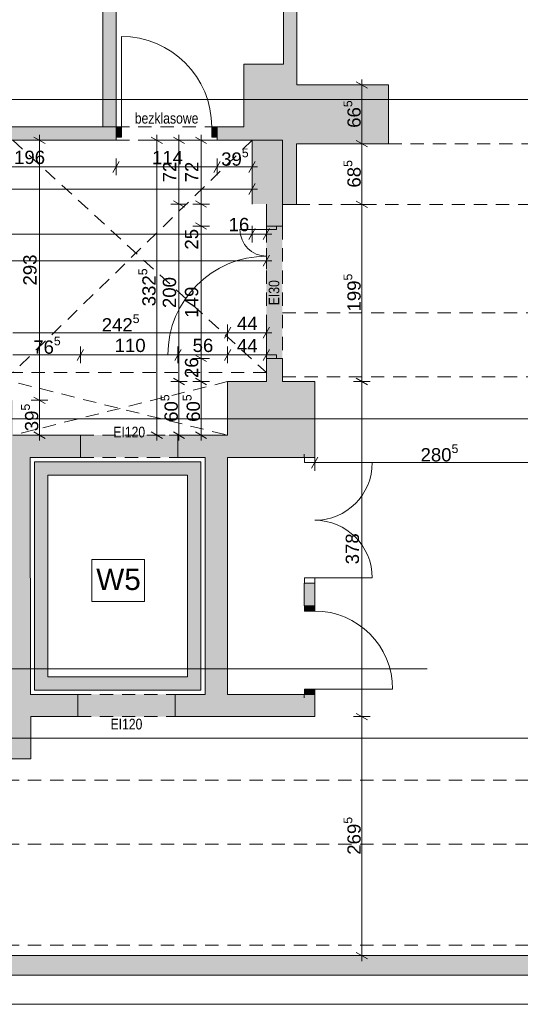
# Paper-space layout 'A-10 INWENTARYZACJA - PIĘTRO 7' of a CAD drawing. Header units: millimetres. Extents: x 0 to 420, y 0 to 297.
# Tile 3 of 8: x 131 to 187, y 111 to 222. Entities that reach past the tile are written whole.
import ezdxf
from ezdxf.xclip import XClip

# ---------------------------------------------------------------- set-up
doc = ezdxf.new("R2010")
doc.units = ezdxf.units.MM
doc.header["$MEASUREMENT"] = 0
doc.header["$XCLIPFRAME"] = 0
for name, pattern in [('ACAD_ISO03W100', [300, 120, -180]), ('DASHDOTX2', [1000, 500, -250, 0, -250]), ('Przer. długie kreski', [2.5, 1.5, -1]), ('PRZERYWANA_DU_A', [550, 350, -200])]:
    doc.linetypes.add(name, pattern=pattern)
for name, color, linetype, lineweight in [('0_Nr_pióra__2', 8, 'Continuous', 13), ('A_linie przekroju_Nr_pióra__1', 7, 'Continuous', 20), ('A_opis pomieszczeń_Nr_pióra__1', 7, 'Continuous', 20), ('A_winda_Nr_pióra__1', 7, 'Continuous', 20), ('A_wymiary_Nr_pióra__1', 7, 'Continuous', 20), ('A_wymiary_Nr_pióra__2', 8, 'Continuous', 13), ('A_ściany_Nr_pióra__1', 7, 'Continuous', 20), ('Drzwi Archicad_Nr_pióra__1', 7, 'Continuous', 20)]:
    doc.layers.add(name, color=color, linetype=linetype, lineweight=lineweight)
for name, color, linetype, lineweight, true_color in [('A_osie_Nr_pióra__16', 7, 'Continuous', 5, 0x0f0f0f), ('A_ppoż_Nr_pióra__8', 7, 'Continuous', 13, 0x4c4c4c), ('A_sufit_Nr_pióra__4', 7, 'Continuous', 18, 0x4b4b4b), ('A_ściany_Nr_pióra__10', 7, 'Continuous', 13, 0x4b4b4b)]:
    doc.layers.add(name, color=color, linetype=linetype, lineweight=lineweight, true_color=true_color)
for name, color, linetype in [('A_podrys', 7, 'Continuous'), ('A_ppoż', 7, 'Continuous'), ('A_winda', 7, 'Continuous'), ('A_ściany', 7, 'Continuous'), ('Drzwi Archicad', 7, 'Continuous')]:
    doc.layers.add(name, color=color, linetype=linetype)
doc.styles.add('STYL_AUTOMATYCZNY_1', font='arial.ttf')
doc.styles.add('STYL_AUTOMATYCZNY_2', font='ARIALN.TTF')
doc.styles.add('STYL_AUTOMATYCZNY_4', font='arial.ttf')

# ---------------------------------------------------------------- blocks, each defined once
blk = doc.blocks.new('Rysunek_1_1', base_point=(-1581.69, -268.27))
at = {"layer": 'A_ppoż', "linetype": 'Continuous', "lineweight": 0, "true_color": 0x121212}
for points in [[(158.42, 183.62), (160.22, 183.62), (160.22, 198.54), (158.42, 198.54)], [(148.43, 174.97), (137.43, 174.97), (137.43, 172.47), (148.43, 172.47)], [(148.12, 145.74), (137.12, 145.74), (137.12, 143.24), (148.12, 143.24)]]:
    blk.add_hatch(color=250, dxfattribs=at).paths.add_polyline_path(points)
at = {"layer": 'A_winda', "linetype": 'Continuous', "lineweight": 0, "true_color": 0xfdfdfd}
h = blk.add_hatch(color=7, dxfattribs=at)
h.paths.add_polyline_path([(132.26, 171.97), (132.26, 146.24), (151.01, 146.24), (151.01, 171.97)])
h.paths.add_polyline_path([(149.51, 170.47), (149.51, 147.74), (133.76, 147.74), (133.76, 170.47)], flags=0)
at = {"layer": 'A_ściany', "linetype": 'Continuous', "lineweight": 0, "true_color": 0x000000}
for points in [[(161.86, 216.81), (161.86, 265.98), (160.36, 265.98), (160.36, 216.81)], [(139.95, 236.21), (139.95, 209.72), (141.45, 209.72), (141.45, 236.21)], [(161.86, 216.81), (155.87, 216.81), (155.87, 208.22), (160.22, 208.22), (160.22, 201.02), (160.22, 200.99), (161.82, 200.99), (161.82, 207.82), (172.18, 207.82), (172.18, 214.46), (161.86, 214.46)], [(141.45, 209.72), (121.85, 209.72), (121.85, 208.22), (141.45, 208.22)], [(155.87, 209.72), (152.85, 209.72), (152.85, 208.22), (155.87, 208.22)], [(156.8, 208.22), (156.8, 201.02), (160.22, 201.02), (160.22, 208.22)], [(158.42, 201.02), (158.42, 198.54), (160.22, 198.54), (160.22, 201.02)], [(158.42, 181.02), (160.22, 181.02), (160.22, 183.62), (158.42, 183.62)], [(154.02, 181.02), (154.02, 174.97), (151.51, 174.97), (151.51, 172.47), (163.86, 172.47), (163.86, 181.02)], [(125.6, 174.62), (129.03, 174.62), (129.07, 171.98), (131.74, 172.01), (131.74, 172.47), (132.22, 172.47), (132.22, 174.97), (129.8, 174.97), (129.8, 178.9), (125.6, 178.9)], [(132.22, 174.97), (132.22, 172.47), (137.43, 172.47), (137.43, 174.97)], [(151.51, 174.97), (148.43, 174.97), (148.43, 172.47), (151.51, 172.47)], [(151.51, 172.47), (151.51, 145.74), (154.01, 145.74), (154.01, 172.47)], [(129.07, 171.98), (129.42, 142.47), (131.84, 138.47), (131.74, 172.01)], [(163.86, 158.27), (162.66, 158.27), (162.66, 155.74), (163.86, 155.74)], [(131.81, 145.74), (131.82, 143.24), (137.12, 143.24), (137.12, 145.74)], [(162.66, 145.74), (148.12, 145.74), (148.12, 143.24), (163.86, 143.24)], [(162.66, 145.74), (163.86, 143.24), (163.86, 145.74)], [(129.42, 142.47), (125.83, 142.47), (125.83, 138.47), (131.84, 138.47)], [(287.5, 116.3), (63.78, 116.3), (63.78, 114.1), (287.5, 114.1)]]:
    blk.add_hatch(color=18, dxfattribs=at).paths.add_polyline_path(points)
at = {"layer": 'Drzwi Archicad', "linetype": 'Continuous', "lineweight": 0, "true_color": 0xfdfdfd}
for points in [[(141.45, 209.72), (141.45, 208.57), (142.05, 208.57), (142.05, 209.72)], [(152.85, 208.57), (152.85, 209.72), (152.25, 209.72), (152.25, 208.57)], [(162.71, 155.74), (162.71, 155.14), (163.86, 155.14), (163.86, 155.74)], [(163.86, 145.74), (163.86, 146.34), (162.71, 146.34), (162.71, 145.74)]]:
    blk.add_hatch(color=7, dxfattribs=at).paths.add_polyline_path(points)
at = {"layer": '0_Nr_pióra__2', "color": 8, "linetype": 'PRZERYWANA_DU_A', "lineweight": 13, "flags": 128}
for points in [[(45.44, 110.81), (160.44, 110.81)], [(160.44, 110.81), (195.44, 110.81)]]:
    blk.add_lwpolyline(points, dxfattribs=at)
at = {"layer": 'A_linie przekroju_Nr_pióra__1', "color": 7, "linetype": 'ACAD_ISO03W100', "lineweight": 20}
blk.add_line((56.54, 148.64), (287.5, 148.64), dxfattribs=at)
at = {"layer": 'A_opis pomieszczeń_Nr_pióra__1', "color": 7, "linetype": 'Continuous', "lineweight": 20}
for p, q in [((144.65, 160.97), (138.71, 160.97)), ((138.71, 160.97), (138.71, 156.2)), ((144.65, 156.2), (144.65, 160.97)), ((138.71, 156.2), (144.65, 156.2))]:
    blk.add_line(p, q, dxfattribs=at)
at = {"layer": 'A_osie_Nr_pióra__16', "color": 250, "linetype": 'DASHDOTX2', "lineweight": 5, "true_color": 0x0f0f0f}
for p, q in [((287.5, 212.81), (63.3, 212.81)), ((287.5, 176.81), (63.3, 176.81)), ((287.5, 140.81), (63.3, 140.81))]:
    blk.add_line(p, q, dxfattribs=at)
at = {"layer": 'A_sufit_Nr_pióra__4', "color": 251, "linetype": 'Przer. długie kreski', "lineweight": 18, "true_color": 0x4b4b4b}
for p, q in [((129.8, 208.22), (158.42, 182.02)), ((156.8, 208.22), (129.8, 182.02)), ((158.42, 182.02), (125.6, 182.02)), ((125.6, 182.02), (154.01, 174.97)), ((154.04, 181.02), (129.8, 174.97))]:
    blk.add_line(p, q, dxfattribs=at)
at = {"layer": 'A_winda_Nr_pióra__1', "color": 7, "linetype": 'PRZERYWANA_DU_A', "lineweight": 20, "flags": 128}
for points in [[(132.26, 171.97), (151.01, 171.97), (151.01, 146.24), (132.26, 146.24)], [(149.51, 170.47), (149.51, 147.74), (133.76, 147.74), (133.76, 170.47)]]:
    blk.add_lwpolyline(points, close=True, dxfattribs=at)
at = {"layer": 'A_wymiary_Nr_pióra__1', "color": 7, "linetype": 'Continuous', "lineweight": 20}
for p, q in [((169.81, 214.1), (168.56, 214.82)), ((133.43, 207.86), (132.18, 208.58)), ((146.67, 207.86), (145.42, 208.58)), ((149.17, 207.86), (147.92, 208.58)), ((151.67, 207.86), (150.42, 208.58)), ((168.56, 208.18), (169.81, 207.46)), ((141.81, 205.84), (141.09, 204.59)), ((153.21, 205.84), (152.49, 204.59)), ((156.44, 204.59), (157.16, 205.84)), ((156.44, 202.09), (157.16, 203.34)), ((147.92, 201.38), (149.17, 200.66)), ((150.42, 201.38), (151.67, 200.66)), ((168.56, 201.35), (169.81, 200.63)), ((150.42, 198.9), (151.67, 198.18)), ((157.16, 198.26), (156.44, 197.01)), ((158.06, 197.01), (158.78, 198.26)), ((158.06, 194.01), (158.78, 195.26)), ((154.4, 187.14), (153.68, 185.89)), ((158.06, 185.89), (158.78, 187.14)), ((137.79, 184.64), (137.07, 183.39)), ((148.79, 184.64), (148.07, 183.39)), ((154.4, 184.64), (153.68, 183.39)), ((158.06, 183.39), (158.78, 184.64)), ((150.42, 183.98), (151.67, 183.26)), ((147.92, 181.38), (149.17, 180.66)), ((150.42, 181.38), (151.67, 180.66)), ((168.56, 181.38), (169.81, 180.66)), ((132.18, 179.26), (133.43, 178.54)), ((132.18, 175.33), (133.43, 174.61)), ((145.42, 175.33), (146.67, 174.61)), ((147.92, 175.33), (149.17, 174.61)), ((150.42, 175.33), (151.67, 174.61)), ((164.22, 172.5), (163.5, 171.25)), ((168.56, 143.6), (169.81, 142.88)), ((168.56, 116.66), (169.81, 115.94))]:
    blk.add_line(p, q, dxfattribs=at)
at = {"layer": 'A_wymiary_Nr_pióra__2', "color": 8, "linetype": 'Continuous', "lineweight": 13}
for p, q in [((170.12, 214.46), (168.25, 214.46)), ((169.18, 214.46), (169.18, 215.07)), ((169.18, 207.82), (169.18, 214.46)), ((132.8, 208.22), (132.8, 208.83)), ((146.04, 208.22), (146.04, 208.83)), ((148.54, 208.22), (148.54, 208.83)), ((151.04, 208.22), (151.04, 208.83)), ((133.74, 208.22), (131.87, 208.22)), ((132.8, 178.9), (132.8, 208.22)), ((146.98, 208.22), (145.11, 208.22)), ((146.04, 174.97), (146.04, 208.22)), ((149.48, 208.22), (147.61, 208.22)), ((148.54, 201.02), (148.54, 208.22)), ((151.98, 208.22), (150.11, 208.22)), ((151.04, 201.02), (151.04, 208.22)), ((170.12, 207.82), (168.25, 207.82)), ((169.18, 200.99), (169.18, 207.82)), ((141.45, 204.28), (141.45, 206.15)), ((152.85, 204.28), (152.85, 206.15)), ((156.8, 204.28), (156.8, 206.15)), ((121.85, 205.22), (141.45, 205.22)), ((141.45, 205.22), (152.85, 205.22)), ((152.85, 205.22), (156.8, 205.22)), ((156.8, 205.22), (157.41, 205.22)), ((156.8, 201.78), (156.8, 203.65)), ((63.44, 202.72), (156.8, 202.72)), ((156.8, 202.72), (157.41, 202.72)), ((149.48, 201.02), (147.61, 201.02)), ((148.54, 181.02), (148.54, 201.02)), ((151.98, 201.02), (150.11, 201.02)), ((151.04, 198.54), (151.04, 201.02)), ((170.12, 200.99), (168.25, 200.99)), ((169.18, 181.02), (169.18, 200.99)), ((63.44, 197.64), (156.8, 197.64)), ((151.98, 198.54), (150.11, 198.54)), ((151.04, 183.62), (151.04, 198.54)), ((156.8, 196.7), (156.8, 198.57)), ((156.8, 197.64), (158.42, 197.64)), ((158.42, 196.7), (158.42, 198.57)), ((158.42, 197.64), (159.03, 197.64)), ((158.42, 193.7), (158.42, 195.57)), ((61.14, 194.64), (158.42, 194.64)), ((158.42, 194.64), (159.03, 194.64)), ((129.8, 186.52), (154.04, 186.52)), ((154.04, 185.58), (154.04, 187.45)), ((154.04, 186.52), (158.42, 186.52)), ((158.42, 185.58), (158.42, 187.45)), ((158.42, 186.52), (159.03, 186.52)), ((137.43, 183.08), (137.43, 184.95)), ((148.43, 183.08), (148.43, 184.95)), ((154.04, 183.08), (154.04, 184.95)), ((158.42, 183.08), (158.42, 184.95)), ((129.8, 184.02), (137.43, 184.02)), ((137.43, 184.02), (148.43, 184.02)), ((148.43, 184.02), (154.04, 184.02)), ((151.98, 183.62), (150.11, 183.62)), ((151.04, 181.02), (151.04, 183.62)), ((154.04, 184.02), (158.42, 184.02)), ((158.42, 184.02), (159.03, 184.02)), ((149.48, 181.02), (147.61, 181.02)), ((148.54, 174.97), (148.54, 181.02)), ((151.98, 181.02), (150.11, 181.02)), ((151.04, 174.97), (151.04, 181.02)), ((170.12, 181.02), (168.25, 181.02)), ((169.18, 143.24), (169.18, 181.02)), ((133.74, 178.9), (131.87, 178.9)), ((132.8, 174.97), (132.8, 178.9)), ((133.74, 174.97), (131.87, 174.97)), ((132.8, 174.36), (132.8, 174.97)), ((146.98, 174.97), (145.11, 174.97)), ((146.04, 174.36), (146.04, 174.97)), ((149.48, 174.97), (147.61, 174.97)), ((148.54, 174.36), (148.54, 174.97)), ((151.98, 174.97), (150.11, 174.97)), ((151.04, 174.36), (151.04, 174.97)), ((163.86, 170.94), (163.86, 172.82)), ((163.25, 171.88), (163.86, 171.88)), ((163.86, 171.88), (191.93, 171.88)), ((170.12, 143.24), (168.25, 143.24)), ((169.18, 116.3), (169.18, 143.24)), ((170.12, 116.3), (168.25, 116.3)), ((169.18, 115.69), (169.18, 116.3))]:
    blk.add_line(p, q, dxfattribs=at)
at = {"layer": 'A_ściany_Nr_pióra__1', "color": 7, "linetype": 'Continuous', "lineweight": 20}
for p, q in [((141.45, 209.72), (140.98, 209.72)), ((141.45, 209.72), (141.45, 208.57)), ((152.85, 209.72), (153.32, 209.72)), ((152.85, 209.72), (152.85, 208.57)), ((141.45, 208.22), (141.08, 208.22)), ((141.45, 208.57), (141.45, 208.22)), ((152.85, 208.57), (152.85, 208.22)), ((152.85, 208.22), (153.22, 208.22)), ((158.42, 198.54), (158.42, 198.91)), ((160.22, 198.54), (160.22, 198.91)), ((158.42, 198.54), (159.57, 198.54)), ((159.57, 198.54), (160.22, 198.54)), ((158.42, 183.62), (158.42, 183.25)), ((158.42, 183.62), (159.57, 183.62)), ((159.57, 183.62), (160.22, 183.62)), ((160.22, 183.62), (160.22, 183.25)), ((137.43, 174.97), (137.43, 172.47)), ((148.43, 174.97), (148.43, 172.47)), ((162.66, 172.47), (162.66, 172.84)), ((162.71, 172.47), (162.66, 172.47)), ((163.86, 172.47), (162.71, 172.47)), ((163.86, 172.47), (163.86, 172.84)), ((162.66, 158.27), (162.66, 157.9)), ((162.71, 158.27), (162.66, 158.27)), ((163.86, 158.27), (162.71, 158.27)), ((163.86, 158.27), (163.86, 157.9)), ((162.66, 155.74), (162.66, 156.11)), ((162.71, 155.74), (162.66, 155.74)), ((163.86, 155.74), (162.71, 155.74)), ((163.86, 155.74), (163.86, 156.21)), ((137.12, 145.74), (137.12, 143.24)), ((148.12, 145.74), (148.12, 143.24)), ((162.66, 145.74), (162.66, 145.37)), ((162.71, 145.74), (162.66, 145.74)), ((163.86, 145.74), (162.71, 145.74)), ((163.86, 145.74), (163.86, 145.27))]:
    blk.add_line(p, q, dxfattribs=at)
at = {"layer": 'A_ściany_Nr_pióra__1', "color": 7, "linetype": 'Continuous', "lineweight": 20, "flags": 128}
for points in [[(161.86, 216.81), (161.86, 265.98)], [(139.95, 236.21), (139.95, 209.72)], [(141.45, 209.72), (141.45, 236.21)], [(160.36, 236.21), (160.36, 216.81)], [(160.36, 216.81), (155.87, 216.81)], [(155.87, 216.81), (155.87, 209.72)], [(161.86, 214.46), (161.86, 216.81)], [(172.18, 214.46), (161.86, 214.46)], [(172.18, 207.82), (172.18, 214.46)], [(141.45, 209.72), (128.1, 209.72)], [(139.95, 209.72), (141.45, 209.72)], [(155.87, 209.72), (152.85, 209.72)], [(121.85, 208.22), (141.45, 208.22)], [(152.85, 208.22), (155.87, 208.22)], [(155.87, 208.22), (160.22, 208.22)], [(156.8, 208.22), (156.8, 201.02)], [(160.22, 201.02), (160.22, 208.22)], [(160.22, 208.22), (160.22, 201.02)], [(161.82, 200.99), (161.82, 207.82)], [(161.82, 207.82), (172.18, 207.82)], [(158.42, 201.02), (158.42, 198.54)], [(160.22, 198.54), (160.22, 201.02)], [(160.22, 201.02), (160.22, 200.99)], [(160.22, 200.99), (161.82, 200.99)], [(158.42, 183.62), (158.42, 181.02)], [(160.22, 181.02), (160.22, 183.62)], [(154.02, 181.02), (154.02, 174.97)], [(158.42, 181.02), (154.02, 181.02)], [(163.86, 181.02), (160.22, 181.02)], [(163.86, 172.47), (163.86, 181.02)], [(132.22, 174.97), (129.8, 174.97)], [(137.43, 174.97), (132.22, 174.97)], [(151.51, 174.97), (148.43, 174.97)], [(154.02, 174.97), (151.51, 174.97)], [(131.74, 172.01), (131.74, 172.47)], [(131.74, 172.47), (132.22, 172.47)], [(132.22, 172.47), (137.43, 172.47)], [(148.43, 172.47), (151.51, 172.47)], [(151.51, 172.47), (151.51, 145.74)], [(154.01, 145.74), (154.01, 172.47)], [(154.01, 172.47), (163.86, 172.47)], [(131.81, 145.74), (131.74, 172.01)], [(162.66, 158.27), (162.66, 155.74)], [(163.86, 155.74), (163.86, 158.27)], [(137.12, 145.74), (131.81, 145.74)], [(151.51, 145.74), (148.12, 145.74)], [(162.66, 145.74), (154.01, 145.74)], [(163.86, 143.24), (163.86, 145.74)], [(131.82, 143.24), (137.12, 143.24)], [(131.84, 138.47), (131.82, 143.24)], [(148.12, 143.24), (163.86, 143.24)], [(125.83, 138.47), (131.84, 138.47)], [(287.5, 116.3), (63.78, 116.3)], [(63.78, 114.1), (287.5, 114.1)]]:
    blk.add_lwpolyline(points, dxfattribs=at)
at = {"layer": 'A_ściany_Nr_pióra__10', "color": 251, "linetype": 'Przer. długie kreski', "lineweight": 13, "true_color": 0x4b4b4b}
for p, q in [((141.45, 209.72), (152.85, 209.72)), ((141.45, 208.22), (152.85, 208.22)), ((161.82, 200.99), (161.82, 207.82)), ((161.82, 207.82), (172.18, 207.82)), ((172.18, 207.82), (191.61, 207.82)), ((160.22, 200.99), (161.82, 200.99)), ((161.82, 200.99), (287.5, 200.99)), ((158.42, 198.54), (158.42, 183.62)), ((160.22, 198.54), (160.22, 183.62)), ((160.22, 188.75), (287.5, 188.75)), ((160.22, 181.56), (287.5, 181.56)), ((137.43, 174.97), (148.43, 174.97)), ((137.43, 172.47), (148.43, 172.47)), ((137.12, 145.74), (148.12, 145.74)), ((137.12, 143.24), (148.12, 143.24)), ((64.01, 136.06), (287.5, 136.06)), ((64.01, 128.86), (287.5, 128.86)), ((64.01, 117.46), (287.5, 117.46))]:
    blk.add_line(p, q, dxfattribs=at)
at = {"layer": 'Drzwi Archicad_Nr_pióra__1', "color": 7, "linetype": 'Continuous', "lineweight": 20}
for p, q in [((142.05, 209.72), (142.05, 219.92)), ((141.45, 209.72), (140.98, 209.72)), ((141.45, 209.72), (140.98, 209.72)), ((141.45, 209.72), (142.05, 209.72)), ((141.45, 208.57), (141.45, 209.72)), ((141.45, 209.72), (141.45, 208.57)), ((141.45, 209.72), (141.45, 208.57)), ((142.05, 209.72), (142.05, 208.57)), ((152.25, 208.57), (152.25, 209.72)), ((152.25, 209.72), (152.85, 209.72)), ((152.85, 209.72), (152.85, 208.57)), ((152.85, 209.72), (152.85, 208.57)), ((152.85, 209.72), (152.85, 208.57)), ((152.85, 209.72), (153.32, 209.72)), ((152.85, 209.72), (153.32, 209.72)), ((141.45, 208.22), (141.08, 208.22)), ((141.45, 208.22), (141.08, 208.22)), ((142.05, 208.57), (141.45, 208.57)), ((141.45, 208.57), (141.45, 208.22)), ((141.45, 208.57), (141.45, 208.22)), ((152.85, 208.57), (152.25, 208.57)), ((152.85, 208.57), (152.85, 208.22)), ((152.85, 208.57), (152.85, 208.22)), ((152.85, 208.22), (153.22, 208.22)), ((152.85, 208.22), (153.22, 208.22)), ((158.42, 198.54), (158.42, 198.91)), ((158.42, 198.54), (158.42, 198.91)), ((160.22, 198.54), (160.22, 198.91)), ((160.22, 198.54), (160.22, 198.91)), ((158.42, 198.14), (155.43, 198.14)), ((158.42, 198.14), (158.42, 198.54)), ((158.42, 198.54), (159.57, 198.54)), ((158.42, 198.54), (159.57, 198.54)), ((158.42, 198.54), (159.57, 198.54)), ((159.57, 198.14), (158.42, 198.14)), ((159.57, 198.54), (159.57, 198.14)), ((159.57, 198.54), (160.22, 198.54)), ((159.57, 198.54), (160.22, 198.54)), ((158.42, 184.02), (147.29, 184.02)), ((158.42, 183.62), (158.42, 184.02)), ((158.42, 184.02), (159.57, 184.02)), ((159.57, 183.62), (158.42, 183.62)), ((158.42, 183.62), (159.57, 183.62)), ((158.42, 183.62), (159.57, 183.62)), ((158.42, 183.62), (158.42, 183.25)), ((158.42, 183.62), (158.42, 183.25)), ((159.57, 184.02), (159.57, 183.62)), ((159.57, 183.62), (160.22, 183.62)), ((159.57, 183.62), (160.22, 183.62)), ((160.22, 183.62), (160.22, 183.25)), ((160.22, 183.62), (160.22, 183.25)), ((137.43, 174.97), (137.43, 172.47)), ((148.43, 174.97), (148.43, 172.47)), ((162.66, 172.47), (162.66, 172.84)), ((162.66, 172.47), (162.66, 172.84)), ((162.71, 172.47), (162.66, 172.47)), ((162.71, 172.47), (162.66, 172.47)), ((162.71, 171.87), (162.71, 172.47)), ((162.71, 172.47), (163.86, 172.47)), ((163.86, 172.47), (162.71, 172.47)), ((163.86, 172.47), (162.71, 172.47)), ((163.86, 172.47), (163.86, 172.84)), ((163.86, 172.47), (163.86, 172.84)), ((163.86, 172.47), (163.86, 171.87)), ((163.86, 171.87), (162.71, 171.87)), ((163.86, 171.87), (170.36, 171.87)), ((162.71, 158.27), (162.71, 158.87)), ((162.71, 158.87), (163.86, 158.87)), ((163.86, 158.87), (163.86, 158.27)), ((163.86, 158.87), (170.36, 158.87)), ((162.71, 158.27), (162.66, 158.27)), ((162.71, 158.27), (162.66, 158.27)), ((162.66, 158.27), (162.66, 157.9)), ((162.66, 158.27), (162.66, 157.9)), ((163.86, 158.27), (162.71, 158.27)), ((163.86, 158.27), (162.71, 158.27)), ((163.86, 158.27), (162.71, 158.27)), ((163.86, 158.27), (163.86, 157.9)), ((163.86, 158.27), (163.86, 157.9)), ((162.66, 155.74), (162.66, 156.11)), ((162.66, 155.74), (162.66, 156.11)), ((162.71, 155.74), (162.66, 155.74)), ((162.71, 155.74), (162.66, 155.74)), ((162.71, 155.74), (162.71, 155.14)), ((163.86, 155.74), (162.71, 155.74)), ((163.86, 155.74), (162.71, 155.74)), ((163.86, 155.74), (162.71, 155.74)), ((163.86, 155.74), (163.86, 156.21)), ((163.86, 155.74), (163.86, 156.21)), ((163.86, 155.14), (163.86, 155.74)), ((162.71, 155.14), (163.86, 155.14)), ((137.12, 145.74), (137.12, 143.24)), ((148.12, 145.74), (148.12, 143.24)), ((162.71, 145.74), (162.66, 145.74)), ((162.71, 145.74), (162.66, 145.74)), ((162.66, 145.74), (162.66, 145.37)), ((162.66, 145.74), (162.66, 145.37)), ((163.86, 146.34), (162.71, 146.34)), ((162.71, 146.34), (162.71, 145.74)), ((162.71, 145.74), (163.86, 145.74)), ((163.86, 145.74), (162.71, 145.74)), ((163.86, 145.74), (162.71, 145.74)), ((163.86, 145.74), (163.86, 146.34)), ((163.86, 146.34), (172.66, 146.34)), ((163.86, 145.74), (163.86, 145.27)), ((163.86, 145.74), (163.86, 145.27))]:
    blk.add_line(p, q, dxfattribs=at)
for centre, radius, start, end in [((142.05, 209.72), 10.2, 0, 90), ((158.42, 198.14), 2.99, 180, 270), ((158.42, 184.02), 11.13, 90, 180), ((163.86, 171.87), 6.5, 270, 0), ((163.86, 158.87), 6.5, 0, 90), ((163.86, 146.34), 8.8, 0, 90)]:
    blk.add_arc(centre, radius, start, end, dxfattribs=at)
at = {"layer": 'A_opis pomieszczeń_Nr_pióra__1', "color": 7, "linetype": 'Continuous', "lineweight": 20, "insert": (139.21, 158.7), "char_height": 2.3999, "attachment_point": 4, "style": 'STYL_AUTOMATYCZNY_1'}
blk.add_mtext('\\A1;{\\pql;\\fArial|b0|i0|c238|p0;\\W1.000000;W5}', dxfattribs=at)
at = {"layer": 'A_ppoż_Nr_pióra__8', "color": 251, "linetype": 'Continuous', "lineweight": 13, "true_color": 0x4c4c4c, "char_height": 1.2, "attachment_point": 5, "style": 'STYL_AUTOMATYCZNY_2'}
for s, insert in [('\\A1;{\\pqc;\\fArial Narrow|b0|i0|c238|p0;\\W1.000000;bezklasowe}', (147.15, 210.69)), ('\\A1;{\\pqc;\\fArial Narrow|b0|i0|c238|p0;\\W1.000000;EI120}', (142.93, 175.31)), ('\\A1;{\\pqc;\\fArial Narrow|b0|i0|c238|p0;\\W1.000000;EI120}', (142.62, 142.39))]:
    blk.add_mtext(s, dxfattribs=dict(at, insert=insert))
at = {"layer": 'A_ppoż_Nr_pióra__8', "color": 251, "linetype": 'Continuous', "lineweight": 13, "true_color": 0x4c4c4c, "insert": (159.28, 191.03), "char_height": 1.2, "attachment_point": 5, "rotation": 90, "style": 'STYL_AUTOMATYCZNY_2'}
blk.add_mtext('\\A1;{\\pqc;\\fArial Narrow|b0|i0|c238|p0;\\W1.000000;EI30}', dxfattribs=at)
at = {"layer": 'A_wymiary_Nr_pióra__1', "color": 7, "linetype": 'Continuous', "lineweight": 20, "char_height": 1.5, "attachment_point": 7, "rotation": 90, "style": 'STYL_AUTOMATYCZNY_1'}
for s, insert in [('\\A1;{\\pql;\\fArial|b0|i0|c238|p0;\\W1.000000;66\\fArial|b0|i0|c238|p0;\\W1.000000;\\A1{\\H.66x;\\S5^  ;}}', (169.49, 209.62)), ('\\A1;{\\pql;\\fArial|b0|i0|c238|p0;\\W1.000000;68\\fArial|b0|i0|c238|p0;\\W1.000000;\\A1{\\H.66x;\\S5^  ;}}', (169.49, 202.88)), ('\\A1;{\\pql;\\fArial|b0|i0|c238|p0;\\W1.000000;332\\fArial|b0|i0|c238|p0;\\W1.000000;\\A1{\\H.66x;\\S5^  ;}}', (146.35, 189.5)), ('\\A1;{\\pql;\\fArial|b0|i0|c238|p0;\\W1.000000;199\\fArial|b0|i0|c238|p0;\\W1.000000;\\A1{\\H.66x;\\S5^  ;}}', (169.49, 188.91)), ('\\A1;{\\pql;\\fArial|b0|i0|c238|p0;\\W1.000000;60\\fArial|b0|i0|c238|p0;\\W1.000000;\\A1{\\H.66x;\\S5^  ;}}', (148.85, 176.47)), ('\\A1;{\\pql;\\fArial|b0|i0|c238|p0;\\W1.000000;60\\fArial|b0|i0|c238|p0;\\W1.000000;\\A1{\\H.66x;\\S5^  ;}}', (151.35, 176.47)), ('\\A1;{\\pql;\\fArial|b0|i0|c238|p0;\\W1.000000;39\\fArial|b0|i0|c238|p0;\\W1.000000;\\A1{\\H.66x;\\S5^  ;}}', (133.11, 175.41)), ('\\A1;{\\pql;\\fArial|b0|i0|c238|p0;\\W1.000000;269\\fArial|b0|i0|c238|p0;\\W1.000000;\\A1{\\H.66x;\\S5^  ;}}', (169.49, 127.67))]:
    blk.add_mtext(s, dxfattribs=dict(at, insert=insert))
at = {"layer": 'A_wymiary_Nr_pióra__1', "color": 7, "linetype": 'Continuous', "lineweight": 20, "char_height": 1.5, "attachment_point": 7, "style": 'STYL_AUTOMATYCZNY_1'}
for s, insert in [('\\A1;{\\pql;\\fArial|b0|i0|c238|p0;\\W1.000000;39\\fArial|b0|i0|c238|p0;\\W1.000000;\\A1{\\H.66x;\\S5^  ;}}', (153.31, 204.91)), ('\\A1;{\\pql;\\fArial|b0|i0|c238|p0;\\W1.000000;242\\fArial|b0|i0|c238|p0;\\W1.000000;\\A1{\\H.66x;\\S5^  ;}}', (139.83, 186.22)), ('\\A1;{\\pql;\\fArial|b0|i0|c238|p0;\\W1.000000;76\\fArial|b0|i0|c238|p0;\\W1.000000;\\A1{\\H.66x;\\S5^  ;}}', (132.1, 183.71)), ('\\A1;{\\pql;\\fArial|b0|i0|c238|p0;\\W1.000000;280\\fArial|b0|i0|c238|p0;\\W1.000000;\\A1{\\H.66x;\\S5^  ;}}', (175.81, 171.57))]:
    blk.add_mtext(s, dxfattribs=dict(at, insert=insert))
at = {"layer": 'A_wymiary_Nr_pióra__1', "color": 7, "linetype": 'Continuous', "lineweight": 20, "char_height": 1.5, "attachment_point": 7, "style": 'STYL_AUTOMATYCZNY_4'}
for s, insert, width in [('\\A1;{\\pql;\\fArial|b0|i0|c238|p0;\\W1.000000;196}', (129.94, 205.52), 3.4323), ('\\A1;{\\pql;\\fArial|b0|i0|c238|p0;\\W1.000000;114}', (145.51, 205.52), 3.2796), ('\\A1;{\\pql;\\fArial|b0|i0|c238|p0;\\W1.000000;16}', (154.15, 197.94), 2.2882), ('\\A1;{\\pql;\\fArial|b0|i0|c238|p0;\\W1.000000;44}', (155.09, 186.82), 2.2882), ('\\A1;{\\pql;\\fArial|b0|i0|c238|p0;\\W1.000000;110}', (141.29, 184.32), 3.2796), ('\\A1;{\\pql;\\fArial|b0|i0|c238|p0;\\W1.000000;56}', (150.09, 184.32), 2.2882), ('\\A1;{\\pql;\\fArial|b0|i0|c238|p0;\\W1.000000;44}', (155.09, 184.32), 2.2882)]:
    blk.add_mtext(s, dxfattribs=dict(at, insert=insert, width=width))
at = {"layer": 'A_wymiary_Nr_pióra__1', "color": 7, "linetype": 'Continuous', "lineweight": 20, "char_height": 1.5, "attachment_point": 7, "rotation": 90, "style": 'STYL_AUTOMATYCZNY_4'}
for s, insert, width in [('\\A1;{\\pql;\\fArial|b0|i0|c238|p0;\\W1.000000;72}', (148.24, 203.47), 2.2882), ('\\A1;{\\pql;\\fArial|b0|i0|c238|p0;\\W1.000000;72}', (150.74, 203.47), 2.2882), ('\\A1;{\\pql;\\fArial|b0|i0|c238|p0;\\W1.000000;25}', (150.74, 195.89), 2.2882), ('\\A1;{\\pql;\\fArial|b0|i0|c238|p0;\\W1.000000;293}', (132.5, 191.84), 3.4323), ('\\A1;{\\pql;\\fArial|b0|i0|c238|p0;\\W1.000000;200}', (148.24, 189.3), 3.4323), ('\\A1;{\\pql;\\fArial|b0|i0|c238|p0;\\W1.000000;149}', (150.74, 188.22), 3.4323), ('\\A1;{\\pql;\\fArial|b0|i0|c238|p0;\\W1.000000;26}', (150.74, 181.41), 2.2882), ('\\A1;{\\pql;\\fArial|b0|i0|c238|p0;\\W1.000000;378}', (168.88, 160.41), 3.4323)]:
    blk.add_mtext(s, dxfattribs=dict(at, insert=insert, width=width))

psp = doc.layouts.new('A-10 INWENTARYZACJA - PIĘTRO 7')

# ---------------------------------------------------------------- block references
at = {"layer": 'A_podrys', "color": 37, "linetype": 'Continuous', "lineweight": 5, "true_color": 0x656532}
ref = psp.add_blockref('Rysunek_1_1', (-1581.69, -268.27), dxfattribs=at)
XClip(ref).set_block_clipping_path([(37.052987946, 110.8077086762), (287.5029591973, 286.5167655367)])

doc.saveas('drawing.dxf')
